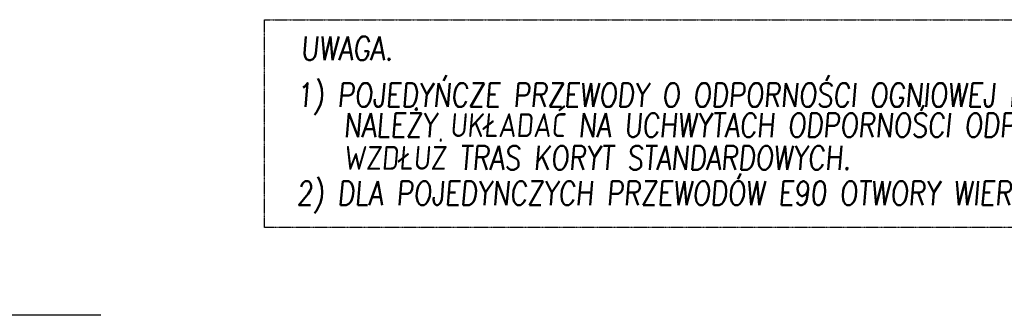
# Model space of a CAD drawing. Header units: inches. Extents: x -145354 to -97635, y 38777 to 78670.
# Tile 158 of 231: x -140799 to -139974, y 60184 to 60432. Entities that reach past the tile are written whole.
import ezdxf

# ---------------------------------------------------------------- set-up
doc = ezdxf.new("R2010")
doc.units = ezdxf.units.IN
doc.header["$MEASUREMENT"] = 0
doc.linetypes.add('DASHED2', pattern=[0.375, 0.25, -0.125])
for name, color, linetype in [('E35', 6, 'Continuous'), ('E50kor', 3, 'Continuous'), ('E90kor', 6, 'Continuous')]:
    doc.layers.add(name, color=color, linetype=linetype)
doc.styles.add('ROMANS', font='romans', dxfattribs={"width": 0.85})

msp = doc.modelspace()

# ---------------------------------------------------------------- linework, layer by layer
at = {"layer": 'E35'}
msp.add_line((-140731.53, 60183.75), (-141483.65, 60183.75), dxfattribs=at)
at = {"layer": 'E50kor', "linetype": 'DASHED2'}
msp.add_lwpolyline([(-140594.06, 60431.65), (-139604.02, 60431.65), (-139604.02, 60257.29), (-140594.06, 60257.29)], close=True, dxfattribs=at)

# ---------------------------------------------------------------- texts
at = {"layer": 'E90kor', "ltscale": 15, "style": 'ROMANS', "oblique": 5, "width": 0.8}
for s, p in [('UWAGA.', (-140563.88, 60397.58)), ('1) POJEDYŃCZE PRZEWODY O ODPORNOŚCI OGNIOWEJ E90', (-140567.39, 60358.46)), ('NALEŻY UKŁADAĆ NA UCHWYTACH ODPORNOŚCI ODPOWIEDNIO E90', (-140527.93, 60333.21)), ('WZDŁUŻ TRAS KORYT STANDARDOWYCH.', (-140527.93, 60305.77)), ('2) DLA POJEDYNCZYCH PRZEWODÓW E90 OTWORY WIERCONE.', (-140567.39, 60276.14))]:
    msp.add_text(s, height=20, rotation=360, dxfattribs=at).set_placement(p)

doc.saveas('drawing.dxf')
